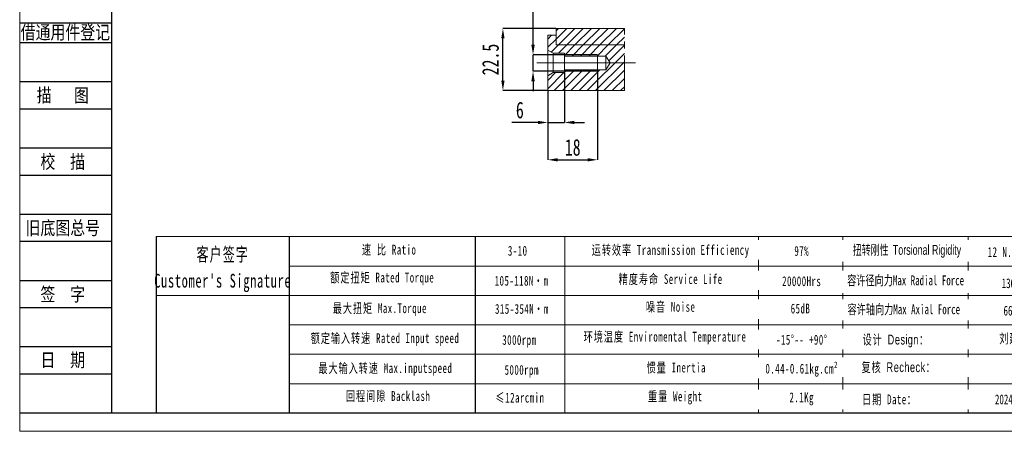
# Model space of a CAD drawing. Header units: millimetres. Extents: x 2629 to 2907, y 170 to 367.
# Tile 1 of 4: x 2629 to 2807, y 170 to 245. Entities that reach past the tile are written whole.
import ezdxf
from ezdxf.enums import TextEntityAlignment as Align

# ---------------------------------------------------------------- set-up
doc = ezdxf.new("R2010")
doc.units = ezdxf.units.MM
doc.linetypes.add('CENTERX2', pattern=[20.32, 12.7, -2.54, 2.54, -2.54])
doc.linetypes.add('PHANTOM', pattern=[12.7, 6.35, -1.27, 1.27, -1.27, 1.27, -1.27])
for name, color, linetype in [('2细线层', 4, 'Continuous'), ('6文字层', 3, 'Continuous'), ('7标注层', 4, 'Continuous')]:
    doc.layers.add(name, color=color, linetype=linetype)
doc.layers.add('SLD-0', color=7, linetype='Continuous', lineweight=18)
doc.layers.add('图框_外框线', color=7, linetype='Continuous', lineweight=18)
doc.styles.add('SLDTEXTSTYLE1', font='TXT', dxfattribs={"width": 0.7})
doc.styles.add('宋体', font='txt', dxfattribs={"width": 0.8})
doc.styles.add('标准', font='txt', dxfattribs={"width": 0.667})
doc.dimstyles.new('SLDDIMSTYLE11', dxfattribs={"dimtxt": 3, "dimasz": 1.8, "dimexe": 0, "dimexo": 0.0625, "dimgap": 0.75, "dimtad": 1, "dimlfac": 2, "dimrnd": 1e-09, "dimzin": 12, "dimdsep": 46, "dimtxsty": 'SLDTEXTSTYLE1', "dimsah": 1, "dimcen": 0.09, "dimadec": 0, "dimazin": 3, "dimtfac": 1, "dimtmove": 0, "dimatfit": 0, "dimfxl": 1, "dimfrac": 2, "dimtolj": 1, "dimtzin": 12, "dimarcsym": 0})
doc.dimstyles.new('SLDDIMSTYLE12', dxfattribs={"dimtxt": 3, "dimasz": 1.8, "dimexe": 0, "dimexo": 0.0625, "dimgap": 0.75, "dimtad": 1, "dimlfac": 2, "dimrnd": 1e-09, "dimzin": 12, "dimdsep": 46, "dimtxsty": 'SLDTEXTSTYLE1', "dimsah": 1, "dimcen": 0.09, "dimadec": 0, "dimazin": 3, "dimtfac": 1, "dimtofl": 0, "dimtmove": 0, "dimatfit": 3, "dimfxl": 1, "dimfrac": 2, "dimtolj": 1, "dimtzin": 12, "dimarcsym": 0})

# ---------------------------------------------------------------- blocks, each defined once
blk = doc.blocks.new('SW_HATCH_0')
at = {"color": 0, "linetype": 'Continuous', "lineweight": 0}
for p, q in [((0, 0), (-0.67, -0.67)), ((1.25, 1.25), (0.83, 0.83)), ((2.75, 1.25), (0.83, -0.67)), ((4.24, 1.25), (1.24, -1.75)), ((5.74, 1.25), (2.74, -1.75)), ((7.24, 1.25), (4.24, -1.75)), ((8.73, 1.25), (5.73, -1.75)), ((10.23, 1.25), (7.23, -1.75)), ((11.73, 1.25), (8.73, -1.75)), ((13.16, 1.19), (10.22, -1.75)), ((0.83, -0.67), (-0.67, -2.17)), ((1.24, -1.75), (-0.04, -3.04)), ((2.74, -1.75), (1.24, -3.25)), ((4.24, -1.75), (2.33, -3.66)), ((5.73, -1.75), (3.73, -3.75)), ((7.23, -1.75), (5.23, -3.75)), ((8.73, -1.75), (6.73, -3.75)), ((10.22, -1.75), (8.22, -3.75)), ((11.72, -1.75), (9.72, -3.75)), ((13.16, -0.31), (11.72, -1.75)), ((13.16, -3.3), (6.46, -10)), ((13.16, -1.8), (10.35, -4.62)), ((13.16, -4.8), (7.96, -10)), ((0.73, -6.75), (-0.67, -8.15)), ((2.23, -6.75), (-0.67, -9.65)), ((4.23, -6.25), (0.48, -10)), ((5.72, -6.25), (1.97, -10)), ((2.73, -6.25), (2.33, -6.65)), ((7.22, -6.25), (3.47, -10)), ((8.72, -6.25), (4.97, -10)), ((13.16, -6.29), (9.46, -10)), ((13.16, -7.79), (10.95, -10)), ((13.16, -9.29), (12.45, -10))]:
    blk.add_line(p, q, dxfattribs=at)
blk = doc.blocks.new('*D95')
at = {"layer": '6文字层', "color": 0, "lineweight": -2}
for p, q in [((2727.09, 234.96), (2727.09, 226.02)), ((2724.09, 231.71), (2724.09, 226.02)), ((2722.29, 226.02), (2717.59, 226.02)), ((2724.09, 226.02), (2727.09, 226.02)), ((2728.89, 226.02), (2730.69, 226.02))]:
    blk.add_line(p, q, dxfattribs=at)
at = {"layer": '6文字层', "color": 0}
for points in [[(2722.29, 225.72), (2722.29, 226.32), (2724.09, 226.02)], [(2728.89, 226.32), (2728.89, 225.72), (2727.09, 226.02)]]:
    blk.add_solid(points, dxfattribs=at)
at = {"layer": 'Defpoints', "color": 0}
for p in [(2727.09, 235.02), (2724.09, 231.77), (2727.09, 226.02)]:
    blk.add_point(p, dxfattribs=at)
at = {"layer": '6文字层', "color": 0, "insert": (2719.04, 229.77), "char_height": 3, "attachment_point": 2, "style": 'SLDTEXTSTYLE1'}
blk.add_mtext('\\A1;6', dxfattribs=at)
blk = doc.blocks.new('*D96')
at = {"layer": '6文字层', "color": 0, "lineweight": -2}
for p, q in [((2733.09, 235.21), (2733.09, 219.27)), ((2724.09, 231.71), (2724.09, 219.27)), ((2725.89, 219.27), (2731.29, 219.27))]:
    blk.add_line(p, q, dxfattribs=at)
at = {"layer": '6文字层', "color": 0}
for points in [[(2725.89, 219.57), (2725.89, 218.97), (2724.09, 219.27)], [(2731.29, 218.97), (2731.29, 219.57), (2733.09, 219.27)]]:
    blk.add_solid(points, dxfattribs=at)
at = {"layer": 'Defpoints', "color": 0}
for p in [(2733.09, 235.27), (2724.09, 231.77), (2733.09, 219.27)]:
    blk.add_point(p, dxfattribs=at)
at = {"layer": '6文字层', "color": 0, "insert": (2728.59, 223.02), "char_height": 3, "attachment_point": 2, "style": 'SLDTEXTSTYLE1'}
blk.add_mtext('\\A1;18', dxfattribs=at)
blk = doc.blocks.new('*D97')
at = {"layer": '6文字层', "color": 0, "lineweight": -2}
for p, q in [((2725.53, 243.02), (2715.98, 243.02)), ((2715.98, 233.57), (2715.98, 241.22)), ((2724.03, 231.77), (2715.98, 231.77))]:
    blk.add_line(p, q, dxfattribs=at)
at = {"layer": '6文字层', "color": 0}
for points in [[(2716.28, 241.22), (2715.68, 241.22), (2715.98, 243.02)], [(2715.68, 233.57), (2716.28, 233.57), (2715.98, 231.77)]]:
    blk.add_solid(points, dxfattribs=at)
at = {"layer": 'Defpoints', "color": 0}
for p in [(2715.98, 243.02), (2725.59, 243.02), (2724.09, 231.77)]:
    blk.add_point(p, dxfattribs=at)
at = {"layer": '6文字层', "color": 0, "insert": (2712.23, 237.39), "char_height": 3, "attachment_point": 2, "rotation": 90, "style": 'SLDTEXTSTYLE1'}
blk.add_mtext('\\A1;22.5', dxfattribs=at)
blk = doc.blocks.new('*D98')
at = {"layer": '6文字层', "color": 0, "lineweight": -2}
for p, q in [((2721.42, 240.07), (2721.42, 252.37)), ((2733.03, 238.27), (2721.42, 238.27)), ((2721.42, 235.27), (2721.42, 238.27)), ((2733.03, 235.27), (2721.42, 235.27)), ((2721.42, 233.47), (2721.42, 231.67))]:
    blk.add_line(p, q, dxfattribs=at)
at = {"layer": '6文字层', "color": 0}
for points in [[(2721.12, 240.07), (2721.72, 240.07), (2721.42, 238.27)], [(2721.72, 233.47), (2721.12, 233.47), (2721.42, 235.27)]]:
    blk.add_solid(points, dxfattribs=at)
at = {"layer": 'Defpoints', "color": 0}
for p in [(2721.42, 238.27), (2733.09, 238.27), (2733.09, 235.27)]:
    blk.add_point(p, dxfattribs=at)
at = {"layer": '6文字层', "color": 0, "insert": (2717.67, 249.87), "char_height": 3, "attachment_point": 2, "rotation": 90, "style": 'SLDTEXTSTYLE1'}
blk.add_mtext('\\A1;M6', dxfattribs=at)

msp = doc.modelspace()

# ---------------------------------------------------------------- linework, layer by layer
at = {"color": 7, "linetype": 'Continuous', "lineweight": 15}
for p, q in [((2725.588073, 243.019915), (2725.588073, 240.019915)), ((2725.588073, 243.019915), (2737.922419, 243.019915)), ((2725.588073, 241.769915), (2724.088073, 241.769915)), ((2724.088073, 239.097265), (2724.088073, 241.769915)), ((2725.588073, 240.019915), (2725.588073, 241.769915)), ((2724.088073, 239.097265), (2725.088072, 238.519915)), ((2724.088073, 234.442565), (2724.088073, 239.097265)), ((2725.088072, 238.519915), (2727.088072, 238.519915)), ((2725.088072, 235.019915), (2725.088072, 238.519915)), ((2725.588073, 240.019915), (2737.922419, 240.019915)), ((2727.088072, 238.519915), (2727.088072, 238.019915)), ((2727.088072, 238.019915), (2734.588072, 238.019915)), ((2727.088072, 238.019915), (2727.088072, 235.519915)), ((2734.588072, 238.019915), (2735.33915, 236.769915)), ((2734.588072, 238.019915), (2734.588072, 235.519915)), ((2735.33915, 236.769915), (2734.588072, 235.519915)), ((2725.088072, 235.019915), (2724.088073, 234.442565)), ((2727.088072, 235.019915), (2725.088072, 235.019915)), ((2727.088072, 235.519915), (2727.088072, 235.019915)), ((2734.588072, 235.519915), (2727.088072, 235.519915)), ((2724.088073, 231.769915), (2724.088073, 234.442565)), ((2724.088073, 231.769915), (2737.922419, 231.769915))]:
    msp.add_line(p, q, dxfattribs=at)
at = {"color": 7, "linetype": 'PHANTOM', "lineweight": 0}
msp.add_line((2737.922419, 231.769915), (2737.922419, 243.019915), dxfattribs=at)
for p, q in [((2677.346629, 205.379185), (2677.346629, 173.512629)), ((2710.98264, 205.379185), (2710.98264, 173.512629))]:
    msp.add_line(p, q)
at = {"layer": '2细线层'}
for p, q in [((2628.772554, 244.011784), (2645.276262, 244.011784)), ((2628.772554, 240.487098), (2645.276262, 240.487098)), ((2628.772554, 233.437728), (2645.276262, 233.437728)), ((2628.772554, 228.503168), (2645.276262, 228.503168)), ((2628.772554, 221.453798), (2645.276262, 221.453798)), ((2628.772554, 216.519238), (2645.276262, 216.519238)), ((2628.772554, 209.469868), (2645.276262, 209.469868)), ((2628.772554, 204.535308), (2645.276262, 204.535308)), ((2628.772554, 197.485938), (2645.276262, 197.485938)), ((2628.772554, 192.551378), (2645.276262, 192.551378)), ((2628.772554, 185.502008), (2645.276262, 185.502008)), ((2628.772554, 180.567448), (2645.276262, 180.567448)), ((2628.772554, 173.518078), (2645.276262, 173.518078))]:
    msp.add_line(p, q, dxfattribs=at)
at = {"layer": '7标注层', "color": 0}
msp.add_line((2653.308291, 205.379185), (2653.308291, 173.518078), dxfattribs=at)
at = {"layer": 'SLD-0', "linetype": 'CENTERX2', "lineweight": 0, "ltscale": 1.5}
msp.add_line((2722.088073, 236.769915), (2739.922418, 236.769915), dxfattribs=at)
at = {"layer": 'SLD-0'}
for p, q in [((2727.088072, 238.269915), (2733.088073, 238.269915)), ((2733.088073, 235.269915), (2733.088073, 238.269915)), ((2727.088072, 235.269915), (2733.088073, 235.269915)), ((2727.189064, 205.379185), (2727.189064, 173.521702)), ((2762.169983, 205.379185), (2762.169983, 173.518078))]:
    msp.add_line(p, q, dxfattribs=at)
at = {"layer": '图框_外框线'}
for p, q in [((2653.308291, 205.379185), (2904.146796, 205.379185)), ((2677.346629, 200.063147), (2818.323022, 200.063147)), ((2653.308291, 194.747108), (2904.146796, 194.747108)), ((2677.346629, 189.43107), (2904.146796, 189.43107)), ((2677.346629, 178.798994), (2904.146796, 178.798994))]:
    msp.add_line(p, q, dxfattribs=at)
at = {"layer": '图框_外框线', "color": 3}
msp.add_lwpolyline([(2628.681997, 170.199225), (2907.465649, 170.199225), (2907.465649, 367.339093), (2628.681997, 367.339093)], close=True, dxfattribs=at)
at = {"layer": '图框_外框线', "color": 3, "lineweight": 25}
msp.add_lwpolyline([(2645.276262, 173.518078), (2904.146796, 173.518078), (2904.146796, 364.02024), (2645.276262, 364.02024)], close=True, dxfattribs=at)

# ---------------------------------------------------------------- block references
at = {"color": 7, "linetype": 'Continuous', "lineweight": 0}
msp.add_blockref('SW_HATCH_0', (2724.759188, 241.769915), dxfattribs=at)

# ---------------------------------------------------------------- texts
at = {"layer": '6文字层', "color": 3, "style": '宋体', "width": 0.8}
for s, p in [('借通用件登记', (2636.934913, 242.342905)), ('描   图', (2636.464549, 230.970448)), ('校  描', (2636.464549, 218.986518)), ('旧底图总号', (2636.464549, 207.002588)), ('签  字', (2636.464549, 195.018658)), ('日  期', (2636.468944, 183.105085))]:
    msp.add_text(s, height=2.4672797, dxfattribs=at).set_placement(p, align=Align.MIDDLE)
at = {"layer": 'SLD-0', "color": 1, "attachment_point": 2, "line_spacing_factor": 1.15057, "style": '标准'}
for s, insert, char_height, width in [("\\T1.1;客户签字\\PCustomer's Signature", (2665.368894, 203.41221), 2.4808178, 30.86162925), ('\\T1.1;速 比 Ratio', (2695.424974, 203.917426), 1.77201272, 14.47895759), ('\\pxqc;{\\T1.1;3-10}', (2718.648099, 203.713038), 1.77201272, 7.53422773), ('\\T1.1;运转效率 Transmission Efficiency', (2746.275643, 203.862968), 1.77201272, 30.11279233), ('{\\T1.1;97%}', (2769.955493, 203.682011), 1.77201272, 22.66171128), ('\\T1.1;额定扭矩 Rated Torque', (2694.179417, 198.87643), 1.77201272, 31.46160021), ('{\\T1.1;105-118N·m}', (2719.350912, 198.29531), 1.77201272, 14.676916), ('\\T1.1;精度寿命 Service Life', (2746.275643, 198.596619), 1.77201272, 23.63640146), ('\\T1.1;20000Hrs', (2769.955493, 198.220473), 1.77201272, 22.66171128), ('\\T1.1;最大扭矩 Max.Torque', (2693.743472, 193.337557), 1.77201272, 20.91685014), ('{\\T1.1;315-354N·m}', (2719.413792, 193.205325), 1.77201272, 17.62347328), ('\\T1.1;噪音 Noise', (2746.275643, 193.584072), 1.77201272, 15.63615198), ('\\T1.1;65dB', (2769.737276, 193.274155), 1.7720127, 11.69319917), ('\\T1.1;额定输入转速 Rated Input speed', (2694.67764, 187.923151), 1.77201272, 27.80881063), ('\\T1.1;3000rpm', (2718.954579, 187.600816), 1.77201272, 12.20988626), ('{\\T1.1;环境温度 Enviromental Temperature}', (2745.259743, 188.190823), 1.77201272, 68.27862359), ('\\T1.1;-15%%D-- +90%%D', (2769.955493, 187.638929), 1.77201272, 15.20081627), ('\\T1.1;最大输入转速 Max.inputspeed ', (2694.739918, 182.508748), 1.77201272, 27.96946183), ('\\T1.1;5000rpm', (2719.37749, 182.190114), 1.77201272, 38.74649161), ('\\T1.1;回程间隙 Backlash', (2695.23814, 177.467752), 1.77201272, 22.6788333), ('{\\T1.1;≤12arcmin }', (2719.053459, 177.174186), 1.77201272, 13.63117961), ('\\T1.1;重量 Weight', (2747.101071, 177.404329), 1.77201272, 13.77882554), ('{\\T1.1;2.1Kg}', (2769.955493, 177.232596), 1.77201272, 11.85627789)]:
    msp.add_mtext(s, dxfattribs=dict(at, insert=insert, char_height=char_height, width=width))

# ---------------------------------------------------------------- dimensions: what is measured, and where the dimension line sits
at = {"layer": '6文字层'}
dim = msp.add_linear_dim(base=(2721.423711, 238.269915), p1=(2733.088073, 235.269915), p2=(2733.088073, 238.269915), angle=90, text='M<>', dimstyle='SLDDIMSTYLE11', dxfattribs=at)
dim.commit()
dim.dimension.update_dxf_attribs({"geometry": '*D98', "text_midpoint": (2721.423711, 249.865936), "dimtype": 160})
dim = msp.add_linear_dim(base=(2715.977551, 243.019915), p1=(2724.088073, 231.769915), p2=(2725.588073, 243.019915), angle=90, dimstyle='SLDDIMSTYLE12', dxfattribs=at)
dim.commit()
dim.dimension.update_dxf_attribs({"geometry": '*D97', "text_midpoint": (2715.977551, 237.394915), "dimtype": 160})
for base, p2, dimstyle, picture, middle in [((2727.088073, 226.020283), (2727.088073, 235.019915), 'SLDDIMSTYLE11', '*D95', (2719.038073, 226.020283)), ((2733.088073, 219.274461), (2733.088073, 235.269915), 'SLDDIMSTYLE12', '*D96', (2728.588073, 219.274461))]:
    dim = msp.add_linear_dim(base=base, p1=(2724.088073, 231.769915), p2=p2, dimstyle=dimstyle, dxfattribs=at)
    dim.commit()
    dim.dimension.update_dxf_attribs({"geometry": picture, "text_midpoint": middle, "dimtype": 160})

# ---------------------------------------------------------------- next in the draw order: texts
at = {"layer": 'SLD-0', "color": 1, "insert": (2769.955493, 182.414443), "char_height": 1.77201272, "width": 68.27862359, "attachment_point": 2, "line_spacing_factor": 1.15057, "style": '标准', "bg_fill": 2}
msp.add_mtext('{\\T1.1;\\f宋体|b0|i0|c0|p2;0.44-0.61\\f宋体|b0|i0|c134|p2;kg.cm²}', dxfattribs=at)

# ---------------------------------------------------------------- next in the draw order: linework, layer by layer
at = {"layer": '图框_外框线'}
for p, q in [((2777.380272, 205.379185), (2777.380272, 173.694807)), ((2800.051638, 205.379185), (2800.051638, 173.518078)), ((2677.346629, 184.115032), (2904.146796, 184.115032))]:
    msp.add_line(p, q, dxfattribs=at)

# ---------------------------------------------------------------- next in the draw order: texts
at = {"layer": 'SLD-0', "color": 1, "insert": (2747.291549, 182.607226), "char_height": 1.77201272, "width": 16.00880916, "attachment_point": 2, "line_spacing_factor": 1.15057, "style": '标准'}
msp.add_mtext('\\T1.1;惯量 Inertia', dxfattribs=at)

# ---------------------------------------------------------------- next in the draw order: texts
at = {"layer": 'SLD-0', "color": 1, "char_height": 1.77201272, "width": 68.27862359, "attachment_point": 2, "style": '标准', "bg_fill": 2}
for s, insert in [('{\\T1.1;12 N.m/arcmin}', (2809.302835, 203.493213)), ('{\\f宋体|b0|i0|c134|p2;容许径向力Max Radial Force}', (2788.729246, 198.369597)), ('{\\f宋体|b0|i0|c134|p2;容许轴向力Max Axial Force}', (2788.403414, 193.141321)), ('{\\fSimSun|b0|i0|c134|p2;\\T1.1;设计 \\fArial|b0|i0|c0|p34;Design\\fSimSun|b0|i0|c134|p2;：}', (2786.955366, 187.662336)), ('{\\fSimSun|b0|i0|c134|p2;\\T1.1;复核 \\fArial|b0|i0|c0|p34;Recheck\\fSimSun|b0|i0|c134|p2;：}', (2787.458026, 182.673679)), ('{\\T1.1;日期 Date：}', (2785.802238, 176.856585))]:
    msp.add_mtext(s, dxfattribs=dict(at, insert=insert))

# ---------------------------------------------------------------- next in the draw order: texts
at = {"layer": 'SLD-0', "color": 1, "width": 68.27862359, "attachment_point": 2, "style": '标准', "bg_fill": 2}
for s, insert, char_height in [('{\\f宋体|b0|i0|c134|p2;\\W0.65;扭转刚性 \\fArial|b0|i0|c0|p34;Torsional Rigidity}', (2788.976868, 203.876986), 1.77201272), ('{\\fSimSun|b1|i0|c134|p2;\\fSimSun|b1|i0|c0|p2;130\\fSimSun|b1|i0|c134|p2;0 N}', (2808.498021, 197.844499), 1.77201272), ('{\\fSimSun|b1|i0|c134|p2;\\fSimSun|b1|i0|c0|p2;6\\fSimSun|b1|i0|c134|p2;60 N}', (2808.431714, 192.896024), 1.77201272), ('{\\fSimSun|b0|i0|c134|p2;\\T1.1;刘建勇 }', (2808.379991, 187.854465), 1.77201272), ('2024/08/20', (2808.889622, 176.858733), 1.7720127)]:
    msp.add_mtext(s, dxfattribs=dict(at, insert=insert, char_height=char_height))

doc.saveas('drawing.dxf')
